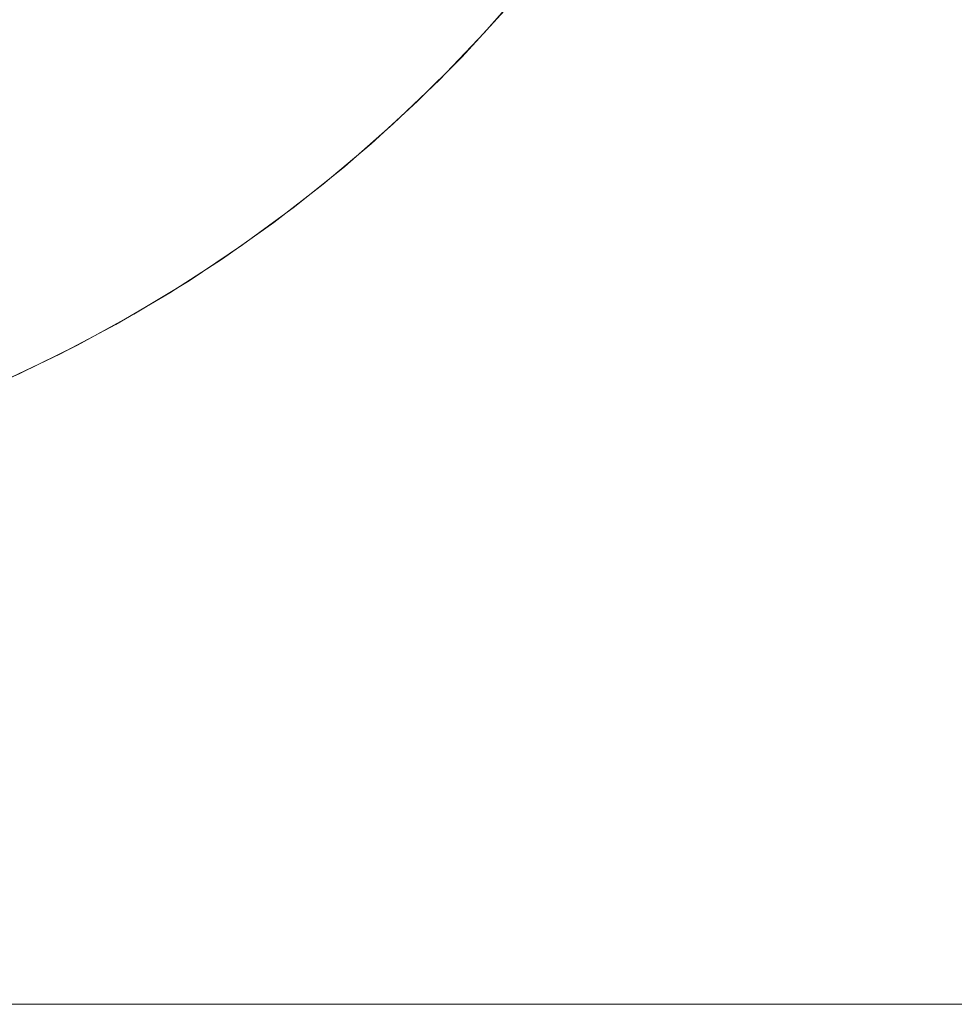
# Model space of a CAD drawing. Header units: centimetres. Extents: x -25.9 to 27.4, y 34.1 to 35.9.
# Tile 253 of 256: x 9.473 to 9.663, y 34.24 to 34.44. Entities that reach past the tile are written whole.
import ezdxf

# ---------------------------------------------------------------- set-up
doc = ezdxf.new("R2010")
doc.units = ezdxf.units.CM
doc.header["$LTSCALE"] = 2.54
doc.layers.add('Lucido design-1', color=7, linetype='Continuous')

# ---------------------------------------------------------------- blocks, each defined once
blk = doc.blocks.new('Gruppo-5-1')
at = {"color": 7, "linetype": 'Continuous', "lineweight": 9}
for points in [[(-25.75346, 35.84011, -9.38199), (-25.75346, 34.24011, -9.38199), (27.34654, 34.24011, -9.38199), (27.34654, 35.84011, -9.38199)], [(-25.75346, 35.84011, -33.34875), (-25.75346, 34.24011, -33.34875), (27.34654, 34.24011, -33.34875), (27.34654, 35.84011, -33.34875)]]:
    blk.add_3dface(points, dxfattribs=at)
for points, invisible_edges in [([(27.34654, 35.84011, -34.14875), (27.34654, 34.24011, -34.14875), (9.59956, 34.47892, -34.14875), (9.60635, 34.49011, -34.14875)], 10), ([(27.34654, 35.84011, -10.18199), (27.34654, 34.24011, -10.18199), (9.64411, 34.60201, -10.18199), (9.64546, 34.61467, -10.18199)], 10), ([(9.64222, 34.58941, -10.18199), (9.64411, 34.60201, -10.18199), (27.34654, 34.24011, -10.18199)], 10), ([(27.34654, 34.24011, -10.18199), (9.63981, 34.57691, -10.18199), (9.64222, 34.58941, -10.18199)], 9), ([(27.34654, 34.24011, -10.18199), (9.63686, 34.56452, -10.18199), (9.63981, 34.57691, -10.18199)], 9), ([(27.34654, 34.24011, -10.18199), (9.63339, 34.55227, -10.18199), (9.63686, 34.56452, -10.18199)], 9), ([(9.6294, 34.54017, -10.18199), (9.63339, 34.55227, -10.18199), (27.34654, 34.24011, -10.18199)], 10), ([(27.34654, 34.24011, -10.18199), (9.62491, 34.52826, -10.18199), (9.6294, 34.54017, -10.18199)], 9), ([(27.34654, 34.24011, -10.18199), (9.61991, 34.51654, -10.18199), (9.62491, 34.52826, -10.18199)], 9), ([(9.61442, 34.50505, -10.18199), (9.61991, 34.51654, -10.18199), (27.34654, 34.24011, -10.18199)], 10), ([(27.34654, 34.24011, -10.18199), (9.60844, 34.4938, -10.18199), (9.61442, 34.50505, -10.18199)], 9), ([(9.602, 34.48282, -10.18199), (9.60844, 34.4938, -10.18199), (27.34654, 34.24011, -10.18199)], 10), ([(27.34654, 34.24011, -10.18199), (9.59509, 34.47212, -10.18199), (9.602, 34.48282, -10.18199)], 9), ([(9.59229, 34.46804, -34.14875), (9.59956, 34.47892, -34.14875), (27.34654, 34.24011, -34.14875)], 10), ([(27.34654, 34.24011, -10.18199), (9.58774, 34.46172, -10.18199), (9.59509, 34.47212, -10.18199)], 9), ([(9.58455, 34.45748, -34.14875), (9.59229, 34.46804, -34.14875), (27.34654, 34.24011, -34.14875)], 10), ([(9.57995, 34.45165, -10.18199), (9.58774, 34.46172, -10.18199), (27.34654, 34.24011, -10.18199)], 10), ([(27.34654, 34.24011, -34.14875), (9.57635, 34.44728, -34.14875), (9.58455, 34.45748, -34.14875)], 9), ([(9.55541, 34.44871, -34.14735), (9.54687, 34.43979, -34.14735), (9.544, 34.44265, -34.14658), (9.55242, 34.45146, -34.14658)], 15), ([(9.56537, 34.44752, -10.18163), (9.557, 34.43841, -10.18163), (9.55403, 34.44125, -10.18119), (9.56228, 34.45024, -10.18119)], 15), ([(9.57635, 34.44728, -34.14875), (9.56772, 34.43743, -34.14875), (9.56451, 34.44038, -34.14866), (9.57301, 34.45008, -34.14866)], 14), ([(27.34654, 34.24011, -10.18199), (9.57174, 34.44191, -10.18199), (9.57995, 34.45165, -10.18199)], 9), ([(9.49037, 34.44564, -10.16337), (9.48199, 34.43971, -10.16337), (9.48015, 34.44243, -10.16093), (9.48842, 34.44827, -10.16093)], 15), ([(9.49585, 34.44553, -34.13244), (9.48722, 34.4392, -34.13244), (9.48528, 34.44197, -34.13013), (9.49379, 34.44821, -34.13013)], 15), ([(9.50872, 34.44684, -34.13665), (9.50013, 34.43995, -34.13665), (9.49796, 34.44277, -34.13462), (9.50643, 34.44957, -34.13462)], 15), ([(9.52454, 34.44586, -34.14184), (9.5159, 34.43828, -34.14184), (9.51346, 34.44119, -34.14026), (9.52197, 34.44866, -34.14026)], 15), ([(9.53152, 34.44711, -10.17651), (9.52316, 34.43943, -10.17651), (9.52061, 34.44233, -10.17508), (9.52885, 34.4499, -10.17508)], 15), ([(9.54116, 34.4455, -34.14564), (9.53248, 34.43719, -34.14564), (9.5298, 34.44012, -34.14453), (9.53835, 34.44831, -34.14453)], 15), ([(9.54814, 34.44689, -10.17981), (9.53976, 34.43851, -10.17981), (9.53698, 34.44141, -10.17887), (9.54524, 34.44967, -10.17887)], 15), ([(9.55843, 34.44595, -34.14796), (9.54976, 34.43689, -34.14796), (9.54687, 34.43979, -34.14735), (9.55541, 34.44871, -34.14735)], 15), ([(9.47838, 34.44506, -10.15835), (9.46998, 34.43964, -10.15835), (9.46837, 34.44224, -10.15565), (9.47666, 34.44759, -10.15565)], 15), ([(9.4834, 34.44466, -34.12769), (9.47474, 34.43888, -34.12769), (9.47304, 34.44155, -34.12511), (9.48158, 34.44726, -34.12511)], 15), ([(9.50504, 34.44381, -10.16988), (9.49657, 34.43726, -10.16988), (9.49445, 34.44013, -10.16785), (9.5028, 34.44658, -10.16785)], 15), ([(9.51106, 34.44404, -34.13853), (9.50235, 34.43705, -34.13853), (9.50013, 34.43995, -34.13665), (9.50872, 34.44684, -34.13665)], 15), ([(9.5181, 34.44518, -10.1735), (9.50967, 34.43807, -10.1735), (9.50733, 34.44097, -10.17177), (9.51564, 34.44798, -10.17177)], 15), ([(9.53423, 34.44428, -10.17777), (9.52575, 34.43649, -10.17777), (9.52316, 34.43943, -10.17651), (9.53152, 34.44711, -10.17651)], 15), ([(9.55107, 34.44408, -10.18059), (9.54257, 34.43558, -10.18059), (9.53976, 34.43851, -10.17981), (9.54814, 34.44689, -10.17981)], 15), ([(9.56847, 34.44479, -10.1819), (9.55998, 34.43555, -10.1819), (9.557, 34.43841, -10.18163), (9.56537, 34.44752, -10.18163)], 15), ([(9.56772, 34.43743, -34.14875), (9.57635, 34.44728, -34.14875), (27.34654, 34.24011, -34.14875)], 10), ([(9.48015, 34.44243, -10.16093), (9.47164, 34.43693, -10.16093), (9.46998, 34.43964, -10.15835), (9.47838, 34.44506, -10.15835)], 15), ([(9.48528, 34.44197, -34.13013), (9.4765, 34.43611, -34.13013), (9.47474, 34.43888, -34.12769), (9.4834, 34.44466, -34.12769)], 15), ([(9.49238, 34.44292, -10.16568), (9.48388, 34.43691, -10.16568), (9.48199, 34.43971, -10.16337), (9.49037, 34.44564, -10.16337)], 15), ([(9.49796, 34.44277, -34.13462), (9.48921, 34.43636, -34.13462), (9.48722, 34.4392, -34.13244), (9.49585, 34.44553, -34.13244)], 15), ([(9.51346, 34.44119, -34.14026), (9.50462, 34.4341, -34.14026), (9.50235, 34.43705, -34.13853), (9.51106, 34.44404, -34.13853)], 15), ([(9.52061, 34.44233, -10.17508), (9.51206, 34.43512, -10.17508), (9.50967, 34.43807, -10.1735), (9.5181, 34.44518, -10.1735)], 15), ([(9.52715, 34.44301, -34.14327), (9.51838, 34.43532, -34.14327), (9.5159, 34.43828, -34.14184), (9.52454, 34.44586, -34.14184)], 15), ([(9.53698, 34.44141, -10.17887), (9.52838, 34.43351, -10.17887), (9.52575, 34.43649, -10.17777), (9.53423, 34.44428, -10.17777)], 15), ([(9.544, 34.44265, -34.14658), (9.5352, 34.43423, -34.14658), (9.53248, 34.43719, -34.14564), (9.54116, 34.4455, -34.14564)], 15), ([(9.55403, 34.44125, -10.18119), (9.5454, 34.43263, -10.18119), (9.54257, 34.43558, -10.18059), (9.55107, 34.44408, -10.18059)], 15), ([(9.56146, 34.44317, -34.14839), (9.55267, 34.43398, -34.14839), (9.54976, 34.43689, -34.14796), (9.55843, 34.44595, -34.14796)], 15), ([(9.57174, 34.44191, -10.18199), (9.56313, 34.43253, -10.18199), (9.55998, 34.43555, -10.1819), (9.56847, 34.44479, -10.1819)], 14), ([(9.48199, 34.43971, -10.16337), (9.47336, 34.43414, -10.16337), (9.47164, 34.43693, -10.16093), (9.48015, 34.44243, -10.16093)], 15), ([(9.49445, 34.44013, -10.16785), (9.48583, 34.43403, -10.16785), (9.48388, 34.43691, -10.16568), (9.49238, 34.44292, -10.16568)], 15), ([(9.50013, 34.43995, -34.13665), (9.49126, 34.43344, -34.13665), (9.48921, 34.43636, -34.13462), (9.49796, 34.44277, -34.13462)], 15), ([(9.50733, 34.44097, -10.17177), (9.49874, 34.43433, -10.17177), (9.49657, 34.43726, -10.16988), (9.50504, 34.44381, -10.16988)], 15), ([(9.52316, 34.43943, -10.17651), (9.51449, 34.43212, -10.17651), (9.51206, 34.43512, -10.17508), (9.52061, 34.44233, -10.17508)], 15), ([(9.5298, 34.44012, -34.14453), (9.5209, 34.43232, -34.14453), (9.51838, 34.43532, -34.14327), (9.52715, 34.44301, -34.14327)], 15), ([(9.54687, 34.43979, -34.14735), (9.53794, 34.43124, -34.14735), (9.5352, 34.43423, -34.14658), (9.544, 34.44265, -34.14658)], 15), ([(9.56451, 34.44038, -34.14866), (9.55559, 34.43106, -34.14866), (9.55267, 34.43398, -34.14839), (9.56146, 34.44317, -34.14839)], 15), ([(9.47474, 34.43888, -34.12769), (9.46584, 34.43347, -34.12769), (9.46426, 34.43622, -34.12511), (9.47304, 34.44155, -34.12511)], 15), ([(9.48722, 34.4392, -34.13244), (9.47832, 34.43326, -34.13244), (9.4765, 34.43611, -34.13013), (9.48528, 34.44197, -34.13013)], 15), ([(9.49657, 34.43726, -10.16988), (9.48782, 34.43108, -10.16988), (9.48583, 34.43403, -10.16785), (9.49445, 34.44013, -10.16785)], 15), ([(9.50967, 34.43807, -10.1735), (9.50095, 34.43133, -10.1735), (9.49874, 34.43433, -10.17177), (9.50733, 34.44097, -10.17177)], 15), ([(9.5159, 34.43828, -34.14184), (9.50693, 34.43108, -34.14184), (9.50462, 34.4341, -34.14026), (9.51346, 34.44119, -34.14026)], 15), ([(9.53248, 34.43719, -34.14564), (9.52345, 34.42927, -34.14564), (9.5209, 34.43232, -34.14453), (9.5298, 34.44012, -34.14453)], 15), ([(9.53976, 34.43851, -10.17981), (9.53103, 34.43049, -10.17981), (9.52838, 34.43351, -10.17887), (9.53698, 34.44141, -10.17887)], 15), ([(9.557, 34.43841, -10.18163), (9.54825, 34.42966, -10.18163), (9.5454, 34.43263, -10.18119), (9.55403, 34.44125, -10.18119)], 15), ([(9.56772, 34.43743, -34.14875), (9.55867, 34.42798, -34.14875), (9.55559, 34.43106, -34.14866), (9.56451, 34.44038, -34.14866)], 14), ([(9.56313, 34.43253, -10.18199), (9.57174, 34.44191, -10.18199), (27.34654, 34.24011, -10.18199)], 10), ([(9.4765, 34.43611, -34.13013), (9.46748, 34.43063, -34.13013), (9.46584, 34.43347, -34.12769), (9.47474, 34.43888, -34.12769)], 15), ([(9.48388, 34.43691, -10.16568), (9.47513, 34.43126, -10.16568), (9.47336, 34.43414, -10.16337), (9.48199, 34.43971, -10.16337)], 15), ([(9.48921, 34.43636, -34.13462), (9.48019, 34.43033, -34.13462), (9.47832, 34.43326, -34.13244), (9.48722, 34.4392, -34.13244)], 15), ([(9.50235, 34.43705, -34.13853), (9.49335, 34.43045, -34.13853), (9.49126, 34.43344, -34.13665), (9.50013, 34.43995, -34.13665)], 15), ([(9.51206, 34.43512, -10.17508), (9.50321, 34.42828, -10.17508), (9.50095, 34.43133, -10.1735), (9.50967, 34.43807, -10.1735)], 15), ([(9.51838, 34.43532, -34.14327), (9.50928, 34.42802, -34.14327), (9.50693, 34.43108, -34.14184), (9.5159, 34.43828, -34.14184)], 15), ([(9.52575, 34.43649, -10.17777), (9.51695, 34.42907, -10.17777), (9.51449, 34.43212, -10.17651), (9.52316, 34.43943, -10.17651)], 15), ([(9.54257, 34.43558, -10.18059), (9.53371, 34.42744, -10.18059), (9.53103, 34.43049, -10.17981), (9.53976, 34.43851, -10.17981)], 15), ([(9.54976, 34.43689, -34.14796), (9.5407, 34.42822, -34.14796), (9.53794, 34.43124, -34.14735), (9.54687, 34.43979, -34.14735)], 15), ([(9.55998, 34.43555, -10.1819), (9.5511, 34.42667, -10.1819), (9.54825, 34.42966, -10.18163), (9.557, 34.43841, -10.18163)], 15), ([(9.47336, 34.43414, -10.16337), (9.46451, 34.42894, -10.16337), (9.46291, 34.43181, -10.16093), (9.47164, 34.43693, -10.16093)], 15), ([(9.47832, 34.43326, -34.13244), (9.46917, 34.42771, -34.13244), (9.46748, 34.43063, -34.13013), (9.4765, 34.43611, -34.13013)], 15), ([(9.48583, 34.43403, -10.16785), (9.47696, 34.4283, -10.16785), (9.47513, 34.43126, -10.16568), (9.48388, 34.43691, -10.16568)], 15), ([(9.49126, 34.43344, -34.13665), (9.4821, 34.42732, -34.13665), (9.48019, 34.43033, -34.13462), (9.48921, 34.43636, -34.13462)], 15), ([(9.49874, 34.43433, -10.17177), (9.48987, 34.42805, -10.17177), (9.48782, 34.43108, -10.16988), (9.49657, 34.43726, -10.16988)], 15), ([(9.50462, 34.4341, -34.14026), (9.49548, 34.4274, -34.14026), (9.49335, 34.43045, -34.13853), (9.50235, 34.43705, -34.13853)], 15), ([(9.52838, 34.43351, -10.17887), (9.51944, 34.42597, -10.17887), (9.51695, 34.42907, -10.17777), (9.52575, 34.43649, -10.17777)], 15), ([(9.5352, 34.43423, -34.14658), (9.52604, 34.4262, -34.14658), (9.52345, 34.42927, -34.14564), (9.53248, 34.43719, -34.14564)], 15), ([(9.55267, 34.43398, -34.14839), (9.54348, 34.42519, -34.14839), (9.5407, 34.42822, -34.14796), (9.54976, 34.43689, -34.14796)], 15), ([(27.34654, 34.24011, -34.14875), (9.55867, 34.42798, -34.14875), (9.56772, 34.43743, -34.14875)], 9), ([(9.47513, 34.43126, -10.16568), (9.46615, 34.42599, -10.16568), (9.46451, 34.42894, -10.16337), (9.47336, 34.43414, -10.16337)], 15), ([(9.48782, 34.43108, -10.16988), (9.47882, 34.42527, -10.16988), (9.47696, 34.4283, -10.16785), (9.48583, 34.43403, -10.16785)], 15), ([(9.50095, 34.43133, -10.1735), (9.49195, 34.42497, -10.1735), (9.48987, 34.42805, -10.17177), (9.49874, 34.43433, -10.17177)], 15), ([(9.50693, 34.43108, -34.14184), (9.49766, 34.42429, -34.14184), (9.49548, 34.4274, -34.14026), (9.50462, 34.4341, -34.14026)], 15), ([(9.51449, 34.43212, -10.17651), (9.50551, 34.42518, -10.17651), (9.50321, 34.42828, -10.17508), (9.51206, 34.43512, -10.17508)], 15), ([(9.5209, 34.43232, -34.14453), (9.51167, 34.42491, -34.14453), (9.50928, 34.42802, -34.14327), (9.51838, 34.43532, -34.14327)], 15), ([(9.53794, 34.43124, -34.14735), (9.52864, 34.42309, -34.14735), (9.52604, 34.4262, -34.14658), (9.5352, 34.43423, -34.14658)], 15), ([(9.5454, 34.43263, -10.18119), (9.53641, 34.42437, -10.18119), (9.53371, 34.42744, -10.18059), (9.54257, 34.43558, -10.18059)], 15), ([(9.56313, 34.43253, -10.18199), (9.55412, 34.42353, -10.18199), (9.5511, 34.42667, -10.1819), (9.55998, 34.43555, -10.1819)], 14), ([(9.48019, 34.43033, -34.13462), (9.47091, 34.4247, -34.13462), (9.46917, 34.42771, -34.13244), (9.47832, 34.43326, -34.13244)], 15), ([(9.49335, 34.43045, -34.13853), (9.48406, 34.42425, -34.13853), (9.4821, 34.42732, -34.13665), (9.49126, 34.43344, -34.13665)], 15), ([(9.51695, 34.42907, -10.17777), (9.50784, 34.42202, -10.17777), (9.50551, 34.42518, -10.17651), (9.51449, 34.43212, -10.17651)], 15), ([(9.52345, 34.42927, -34.14564), (9.51409, 34.42176, -34.14564), (9.51167, 34.42491, -34.14453), (9.5209, 34.43232, -34.14453)], 15), ([(9.53103, 34.43049, -10.17981), (9.52197, 34.42285, -10.17981), (9.51944, 34.42597, -10.17887), (9.52838, 34.43351, -10.17887)], 15), ([(9.54825, 34.42966, -10.18163), (9.53913, 34.42129, -10.18163), (9.53641, 34.42437, -10.18119), (9.5454, 34.43263, -10.18119)], 15), ([(9.55559, 34.43106, -34.14866), (9.54627, 34.42214, -34.14866), (9.54348, 34.42519, -34.14839), (9.55267, 34.43398, -34.14839)], 15), ([(27.34654, 34.24011, -10.18199), (9.55412, 34.42353, -10.18199), (9.56313, 34.43253, -10.18199)], 9), ([(9.47696, 34.4283, -10.16785), (9.46785, 34.42296, -10.16785), (9.46615, 34.42599, -10.16568), (9.47513, 34.43126, -10.16568)], 15), ([(9.4821, 34.42732, -34.13665), (9.47269, 34.42161, -34.13665), (9.47091, 34.4247, -34.13462), (9.48019, 34.43033, -34.13462)], 15), ([(9.48987, 34.42805, -10.17177), (9.48074, 34.42216, -10.17177), (9.47882, 34.42527, -10.16988), (9.48782, 34.43108, -10.16988)], 15), ([(9.49548, 34.4274, -34.14026), (9.48606, 34.4211, -34.14026), (9.48406, 34.42425, -34.13853), (9.49335, 34.43045, -34.13853)], 15), ([(9.50321, 34.42828, -10.17508), (9.49408, 34.42182, -10.17508), (9.49195, 34.42497, -10.1735), (9.50095, 34.43133, -10.1735)], 15), ([(9.50928, 34.42802, -34.14327), (9.49988, 34.42112, -34.14327), (9.49766, 34.42429, -34.14184), (9.50693, 34.43108, -34.14184)], 15), ([(9.53371, 34.42744, -10.18059), (9.52452, 34.41969, -10.18059), (9.52197, 34.42285, -10.17981), (9.53103, 34.43049, -10.17981)], 15), ([(9.5407, 34.42822, -34.14796), (9.53127, 34.41996, -34.14796), (9.52864, 34.42309, -34.14735), (9.53794, 34.43124, -34.14735)], 15), ([(9.55867, 34.42798, -34.14875), (9.54922, 34.41893, -34.14875), (9.54627, 34.42214, -34.14866), (9.55559, 34.43106, -34.14866)], 14), ([(9.47882, 34.42527, -10.16988), (9.46959, 34.41985, -10.16988), (9.46785, 34.42296, -10.16785), (9.47696, 34.4283, -10.16785)], 15), ([(9.49195, 34.42497, -10.1735), (9.48269, 34.41899, -10.1735), (9.48074, 34.42216, -10.17177), (9.48987, 34.42805, -10.17177)], 15), ([(9.50551, 34.42518, -10.17651), (9.49624, 34.41862, -10.17651), (9.49408, 34.42182, -10.17508), (9.50321, 34.42828, -10.17508)], 15), ([(9.51167, 34.42491, -34.14453), (9.50213, 34.41791, -34.14453), (9.49988, 34.42112, -34.14327), (9.50928, 34.42802, -34.14327)], 15), ([(9.51944, 34.42597, -10.17887), (9.5102, 34.41883, -10.17887), (9.50784, 34.42202, -10.17777), (9.51695, 34.42907, -10.17777)], 15), ([(9.52604, 34.4262, -34.14658), (9.51653, 34.41857, -34.14658), (9.51409, 34.42176, -34.14564), (9.52345, 34.42927, -34.14564)], 15), ([(9.54348, 34.42519, -34.14839), (9.53392, 34.4168, -34.14839), (9.53127, 34.41996, -34.14796), (9.5407, 34.42822, -34.14796)], 15), ([(9.5511, 34.42667, -10.1819), (9.54186, 34.41818, -10.1819), (9.53913, 34.42129, -10.18163), (9.54825, 34.42966, -10.18163)], 15), ([(9.48406, 34.42425, -34.13853), (9.47452, 34.41845, -34.13853), (9.47269, 34.42161, -34.13665), (9.4821, 34.42732, -34.13665)], 15), ([(9.49766, 34.42429, -34.14184), (9.4881, 34.4179, -34.14184), (9.48606, 34.4211, -34.14026), (9.49548, 34.4274, -34.14026)], 15), ([(9.52864, 34.42309, -34.14735), (9.519, 34.41535, -34.14735), (9.51653, 34.41857, -34.14658), (9.52604, 34.4262, -34.14658)], 15), ([(9.53641, 34.42437, -10.18119), (9.52709, 34.41651, -10.18119), (9.52452, 34.41969, -10.18059), (9.53371, 34.42744, -10.18059)], 15), ([(9.55412, 34.42353, -10.18199), (9.54474, 34.41491, -10.18199), (9.54186, 34.41818, -10.1819), (9.5511, 34.42667, -10.1819)], 14), ([(27.34654, 34.24011, -34.14875), (9.54922, 34.41893, -34.14875), (9.55867, 34.42798, -34.14875)], 9), ([(9.48074, 34.42216, -10.17177), (9.47137, 34.41666, -10.17177), (9.46959, 34.41985, -10.16988), (9.47882, 34.42527, -10.16988)], 15), ([(9.48606, 34.4211, -34.14026), (9.47638, 34.41523, -34.14026), (9.47452, 34.41845, -34.13853), (9.48406, 34.42425, -34.13853)], 15), ([(9.49408, 34.42182, -10.17508), (9.48468, 34.41576, -10.17508), (9.48269, 34.41899, -10.1735), (9.49195, 34.42497, -10.1735)], 15), ([(9.49988, 34.42112, -34.14327), (9.49018, 34.41464, -34.14327), (9.4881, 34.4179, -34.14184), (9.49766, 34.42429, -34.14184)], 15), ([(9.50784, 34.42202, -10.17777), (9.49844, 34.41537, -10.17777), (9.49624, 34.41862, -10.17651), (9.50551, 34.42518, -10.17651)], 15), ([(9.51409, 34.42176, -34.14564), (9.5044, 34.41466, -34.14564), (9.50213, 34.41791, -34.14453), (9.51167, 34.42491, -34.14453)], 15), ([(9.52197, 34.42285, -10.17981), (9.51259, 34.4156, -10.17981), (9.5102, 34.41883, -10.17887), (9.51944, 34.42597, -10.17887)], 15), ([(9.53913, 34.42129, -10.18163), (9.52967, 34.41331, -10.18163), (9.52709, 34.41651, -10.18119), (9.53641, 34.42437, -10.18119)], 15), ([(9.54627, 34.42214, -34.14866), (9.53657, 34.41364, -34.14866), (9.53392, 34.4168, -34.14839), (9.54348, 34.42519, -34.14839)], 15), ([(9.48269, 34.41899, -10.1735), (9.47318, 34.41341, -10.1735), (9.47137, 34.41666, -10.17177), (9.48074, 34.42216, -10.17177)], 15), ([(9.5102, 34.41883, -10.17887), (9.50066, 34.41208, -10.17887), (9.49844, 34.41537, -10.17777), (9.50784, 34.42202, -10.17777)], 15), ([(9.52452, 34.41969, -10.18059), (9.515, 34.41234, -10.18059), (9.51259, 34.4156, -10.17981), (9.52197, 34.42285, -10.17981)], 15), ([(9.53127, 34.41996, -34.14796), (9.52149, 34.41211, -34.14796), (9.519, 34.41535, -34.14735), (9.52864, 34.42309, -34.14735)], 15), ([(9.54922, 34.41893, -34.14875), (9.53938, 34.4103, -34.14875), (9.53657, 34.41364, -34.14866), (9.54627, 34.42214, -34.14866)], 14), ([(9.54474, 34.41491, -10.18199), (9.55412, 34.42353, -10.18199), (27.34654, 34.24011, -10.18199)], 10), ([(9.47452, 34.41845, -34.13853), (9.46473, 34.41308, -34.13853), (9.46304, 34.41632, -34.13665), (9.47269, 34.42161, -34.13665)], 15), ([(9.4881, 34.4179, -34.14184), (9.47828, 34.41194, -34.14184), (9.47638, 34.41523, -34.14026), (9.48606, 34.4211, -34.14026)], 15), ([(9.49624, 34.41862, -10.17651), (9.48671, 34.41247, -10.17651), (9.48468, 34.41576, -10.17508), (9.49408, 34.42182, -10.17508)], 15), ([(9.50213, 34.41791, -34.14453), (9.49229, 34.41134, -34.14453), (9.49018, 34.41464, -34.14327), (9.49988, 34.42112, -34.14327)], 15), ([(9.51653, 34.41857, -34.14658), (9.50671, 34.41137, -34.14658), (9.5044, 34.41466, -34.14564), (9.51409, 34.42176, -34.14564)], 15), ([(9.54186, 34.41818, -10.1819), (9.53227, 34.41009, -10.1819), (9.52967, 34.41331, -10.18163), (9.53913, 34.42129, -10.18163)], 15), ([(9.47638, 34.41523, -34.14026), (9.46645, 34.40978, -34.14026), (9.46473, 34.41308, -34.13853), (9.47452, 34.41845, -34.13853)], 15), ([(9.48468, 34.41576, -10.17508), (9.47503, 34.4101, -10.17508), (9.47318, 34.41341, -10.1735), (9.48269, 34.41899, -10.1735)], 15), ([(9.49844, 34.41537, -10.17777), (9.48876, 34.40913, -10.17777), (9.48671, 34.41247, -10.17651), (9.49624, 34.41862, -10.17651)], 15), ([(9.51259, 34.4156, -10.17981), (9.50291, 34.40875, -10.17981), (9.50066, 34.41208, -10.17887), (9.5102, 34.41883, -10.17887)], 15), ([(9.519, 34.41535, -34.14735), (9.50904, 34.40804, -34.14735), (9.50671, 34.41137, -34.14658), (9.51653, 34.41857, -34.14658)], 15), ([(9.52709, 34.41651, -10.18119), (9.51743, 34.40905, -10.18119), (9.515, 34.41234, -10.18059), (9.52452, 34.41969, -10.18059)], 15), ([(9.53392, 34.4168, -34.14839), (9.524, 34.40884, -34.14839), (9.52149, 34.41211, -34.14796), (9.53127, 34.41996, -34.14796)], 15), ([(9.54474, 34.41491, -10.18199), (9.53501, 34.4067, -10.18199), (9.53227, 34.41009, -10.1819), (9.54186, 34.41818, -10.1819)], 14), ([(9.53938, 34.4103, -34.14875), (9.54922, 34.41893, -34.14875), (27.34654, 34.24011, -34.14875)], 10), ([(9.49018, 34.41464, -34.14327), (9.48021, 34.40859, -34.14327), (9.47828, 34.41194, -34.14184), (9.4881, 34.4179, -34.14184)], 15), ([(9.5044, 34.41466, -34.14564), (9.49442, 34.40799, -34.14564), (9.49229, 34.41134, -34.14453), (9.50213, 34.41791, -34.14453)], 15), ([(9.52967, 34.41331, -10.18163), (9.51988, 34.40574, -10.18163), (9.51743, 34.40905, -10.18119), (9.52709, 34.41651, -10.18119)], 15), ([(9.53657, 34.41364, -34.14866), (9.52651, 34.40556, -34.14866), (9.524, 34.40884, -34.14839), (9.53392, 34.4168, -34.14839)], 15), ([(9.47828, 34.41194, -34.14184), (9.4682, 34.40641, -34.14184), (9.46645, 34.40978, -34.14026), (9.47638, 34.41523, -34.14026)], 15), ([(9.48671, 34.41247, -10.17651), (9.47692, 34.40672, -10.17651), (9.47503, 34.4101, -10.17508), (9.48468, 34.41576, -10.17508)], 15), ([(9.49229, 34.41134, -34.14453), (9.48217, 34.4052, -34.14453), (9.48021, 34.40859, -34.14327), (9.49018, 34.41464, -34.14327)], 15), ([(9.50066, 34.41208, -10.17887), (9.49084, 34.40575, -10.17887), (9.48876, 34.40913, -10.17777), (9.49844, 34.41537, -10.17777)], 15), ([(9.50671, 34.41137, -34.14658), (9.49658, 34.4046, -34.14658), (9.49442, 34.40799, -34.14564), (9.5044, 34.41466, -34.14564)], 15), ([(9.515, 34.41234, -10.18059), (9.50518, 34.40539, -10.18059), (9.50291, 34.40875, -10.17981), (9.51259, 34.4156, -10.17981)], 15), ([(9.52149, 34.41211, -34.14796), (9.51138, 34.40469, -34.14796), (9.50904, 34.40804, -34.14735), (9.519, 34.41535, -34.14735)], 15), ([(9.53501, 34.4067, -10.18199), (9.54474, 34.41491, -10.18199), (27.34654, 34.24011, -10.18199)], 10), ([(9.47503, 34.4101, -10.17508), (9.46516, 34.40485, -10.17508), (9.46345, 34.40824, -10.1735), (9.47318, 34.41341, -10.1735)], 15), ([(9.48876, 34.40913, -10.17777), (9.47883, 34.4033, -10.17777), (9.47692, 34.40672, -10.17651), (9.48671, 34.41247, -10.17651)], 15), ([(9.50291, 34.40875, -10.17981), (9.49295, 34.40233, -10.17981), (9.49084, 34.40575, -10.17887), (9.50066, 34.41208, -10.17887)], 15), ([(9.51743, 34.40905, -10.18119), (9.50747, 34.402, -10.18119), (9.50518, 34.40539, -10.18059), (9.515, 34.41234, -10.18059)], 15), ([(9.524, 34.40884, -34.14839), (9.51374, 34.40132, -34.14839), (9.51138, 34.40469, -34.14796), (9.52149, 34.41211, -34.14796)], 15), ([(9.53227, 34.41009, -10.1819), (9.52234, 34.40242, -10.1819), (9.51988, 34.40574, -10.18163), (9.52967, 34.41331, -10.18163)], 15), ([(9.53938, 34.4103, -34.14875), (9.52917, 34.40211, -34.14875), (9.52651, 34.40556, -34.14866), (9.53657, 34.41364, -34.14866)], 14), ([(9.47692, 34.40672, -10.17651), (9.4669, 34.4014, -10.17651), (9.46516, 34.40485, -10.17508), (9.47503, 34.4101, -10.17508)], 15), ([(9.48021, 34.40859, -34.14327), (9.46998, 34.40298, -34.14327), (9.4682, 34.40641, -34.14184), (9.47828, 34.41194, -34.14184)], 15), ([(9.49442, 34.40799, -34.14564), (9.48415, 34.40176, -34.14564), (9.48217, 34.4052, -34.14453), (9.49229, 34.41134, -34.14453)], 15), ([(9.50904, 34.40804, -34.14735), (9.49876, 34.40118, -34.14735), (9.49658, 34.4046, -34.14658), (9.50671, 34.41137, -34.14658)], 15), ([(9.53501, 34.4067, -10.18199), (9.52493, 34.39891, -10.18199), (9.52234, 34.40242, -10.1819), (9.53227, 34.41009, -10.1819)], 14), ([(27.34654, 34.24011, -34.14875), (9.52917, 34.40211, -34.14875), (9.53938, 34.4103, -34.14875)], 9), ([(9.48217, 34.4052, -34.14453), (9.47179, 34.39951, -34.14453), (9.46998, 34.40298, -34.14327), (9.48021, 34.40859, -34.14327)], 15), ([(9.49084, 34.40575, -10.17887), (9.48077, 34.39983, -10.17887), (9.47883, 34.4033, -10.17777), (9.48876, 34.40913, -10.17777)], 15), ([(9.50518, 34.40539, -10.18059), (9.49508, 34.39887, -10.18059), (9.49295, 34.40233, -10.17981), (9.50291, 34.40875, -10.17981)], 15), ([(9.51138, 34.40469, -34.14796), (9.50096, 34.39773, -34.14796), (9.49876, 34.40118, -34.14735), (9.50904, 34.40804, -34.14735)], 15), ([(9.51988, 34.40574, -10.18163), (9.50978, 34.3986, -10.18163), (9.50747, 34.402, -10.18119), (9.51743, 34.40905, -10.18119)], 15), ([(9.52651, 34.40556, -34.14866), (9.51611, 34.39794, -34.14866), (9.51374, 34.40132, -34.14839), (9.524, 34.40884, -34.14839)], 15), ([(9.47883, 34.4033, -10.17777), (9.46866, 34.3979, -10.17777), (9.4669, 34.4014, -10.17651), (9.47692, 34.40672, -10.17651)], 15), ([(9.49658, 34.4046, -34.14658), (9.48616, 34.39828, -34.14658), (9.48415, 34.40176, -34.14564), (9.49442, 34.40799, -34.14564)], 15), ([(27.34654, 34.24011, -10.18199), (9.52493, 34.39891, -10.18199), (9.53501, 34.4067, -10.18199)], 9), ([(9.48415, 34.40176, -34.14564), (9.47363, 34.39598, -34.14564), (9.47179, 34.39951, -34.14453), (9.48217, 34.4052, -34.14453)], 15), ([(9.49295, 34.40233, -10.17981), (9.48273, 34.39633, -10.17981), (9.48077, 34.39983, -10.17887), (9.49084, 34.40575, -10.17887)], 15), ([(9.49876, 34.40118, -34.14735), (9.48819, 34.39476, -34.14735), (9.48616, 34.39828, -34.14658), (9.49658, 34.4046, -34.14658)], 15), ([(9.50747, 34.402, -10.18119), (9.49722, 34.39539, -10.18119), (9.49508, 34.39887, -10.18059), (9.50518, 34.40539, -10.18059)], 15), ([(9.51374, 34.40132, -34.14839), (9.50317, 34.39426, -34.14839), (9.50096, 34.39773, -34.14796), (9.51138, 34.40469, -34.14796)], 15), ([(9.52234, 34.40242, -10.1819), (9.51209, 34.39517, -10.1819), (9.50978, 34.3986, -10.18163), (9.51988, 34.40574, -10.18163)], 15), ([(9.52917, 34.40211, -34.14875), (9.51861, 34.39437, -34.14875), (9.51611, 34.39794, -34.14866), (9.52651, 34.40556, -34.14866)], 14), ([(9.48077, 34.39983, -10.17887), (9.47045, 34.39435, -10.17887), (9.46866, 34.3979, -10.17777), (9.47883, 34.4033, -10.17777)], 15), ([(9.49508, 34.39887, -10.18059), (9.48471, 34.39278, -10.18059), (9.48273, 34.39633, -10.17981), (9.49295, 34.40233, -10.17981)], 15), ([(9.50978, 34.3986, -10.18163), (9.49938, 34.39188, -10.18163), (9.49722, 34.39539, -10.18119), (9.50747, 34.402, -10.18119)], 15), ([(9.52493, 34.39891, -10.18199), (9.51453, 34.39156, -10.18199), (9.51209, 34.39517, -10.1819), (9.52234, 34.40242, -10.1819)], 14), ([(9.51861, 34.39437, -34.14875), (9.52917, 34.40211, -34.14875), (27.34654, 34.24011, -34.14875)], 10), ([(9.48616, 34.39828, -34.14658), (9.47548, 34.39242, -34.14658), (9.47363, 34.39598, -34.14564), (9.48415, 34.40176, -34.14564)], 15), ([(9.50096, 34.39773, -34.14796), (9.49024, 34.39122, -34.14796), (9.48819, 34.39476, -34.14735), (9.49876, 34.40118, -34.14735)], 15), ([(9.51611, 34.39794, -34.14866), (9.50539, 34.39077, -34.14866), (9.50317, 34.39426, -34.14839), (9.51374, 34.40132, -34.14839)], 15), ([(9.47363, 34.39598, -34.14564), (9.46286, 34.39067, -34.14564), (9.46118, 34.39427, -34.14453), (9.47179, 34.39951, -34.14453)], 15), ([(9.48273, 34.39633, -10.17981), (9.47226, 34.39077, -10.17981), (9.47045, 34.39435, -10.17887), (9.48077, 34.39983, -10.17887)], 15), ([(9.48819, 34.39476, -34.14735), (9.47736, 34.38882, -34.14735), (9.47548, 34.39242, -34.14658), (9.48616, 34.39828, -34.14658)], 15), ([(9.49722, 34.39539, -10.18119), (9.4867, 34.38921, -10.18119), (9.48471, 34.39278, -10.18059), (9.49508, 34.39887, -10.18059)], 15), ([(9.51209, 34.39517, -10.1819), (9.50155, 34.38837, -10.1819), (9.49938, 34.39188, -10.18163), (9.50978, 34.3986, -10.18163)], 15), ([(9.51453, 34.39156, -10.18199), (9.52493, 34.39891, -10.18199), (27.34654, 34.24011, -10.18199)], 10), ([(9.48471, 34.39278, -10.18059), (9.47408, 34.38714, -10.18059), (9.47226, 34.39077, -10.17981), (9.48273, 34.39633, -10.17981)], 15), ([(9.50317, 34.39426, -34.14839), (9.49229, 34.38766, -34.14839), (9.49024, 34.39122, -34.14796), (9.50096, 34.39773, -34.14796)], 15), ([(9.51861, 34.39437, -34.14875), (9.50773, 34.38709, -34.14875), (9.50539, 34.39077, -34.14866), (9.51611, 34.39794, -34.14866)], 14), ([(9.47548, 34.39242, -34.14658), (9.46455, 34.38703, -34.14658), (9.46286, 34.39067, -34.14564), (9.47363, 34.39598, -34.14564)], 15), ([(9.49024, 34.39122, -34.14796), (9.47924, 34.38519, -34.14796), (9.47736, 34.38882, -34.14735), (9.48819, 34.39476, -34.14735)], 15), ([(9.49938, 34.39188, -10.18163), (9.48871, 34.38562, -10.18163), (9.4867, 34.38921, -10.18119), (9.49722, 34.39539, -10.18119)], 15), ([(9.50539, 34.39077, -34.14866), (9.49436, 34.38408, -34.14866), (9.49229, 34.38766, -34.14839), (9.50317, 34.39426, -34.14839)], 15), ([(9.51453, 34.39156, -10.18199), (9.50383, 34.38465, -10.18199), (9.50155, 34.38837, -10.1819), (9.51209, 34.39517, -10.1819)], 14), ([(27.34654, 34.24011, -34.14875), (9.50773, 34.38709, -34.14875), (9.51861, 34.39437, -34.14875)], 9), ([(9.47736, 34.38882, -34.14735), (9.46627, 34.38335, -34.14735), (9.46455, 34.38703, -34.14658), (9.47548, 34.39242, -34.14658)], 15), ([(9.4867, 34.38921, -10.18119), (9.47593, 34.38349, -10.18119), (9.47408, 34.38714, -10.18059), (9.48471, 34.39278, -10.18059)], 15), ([(9.47408, 34.38714, -10.18059), (9.46323, 34.38196, -10.18059), (9.46156, 34.38565, -10.17981), (9.47226, 34.39077, -10.17981)], 15), ([(9.49229, 34.38766, -34.14839), (9.48114, 34.38154, -34.14839), (9.47924, 34.38519, -34.14796), (9.49024, 34.39122, -34.14796)], 15), ([(9.50155, 34.38837, -10.1819), (9.49072, 34.38201, -10.1819), (9.48871, 34.38562, -10.18163), (9.49938, 34.39188, -10.18163)], 15), ([(9.50773, 34.38709, -34.14875), (9.49654, 34.3803, -34.14875), (9.49436, 34.38408, -34.14866), (9.50539, 34.39077, -34.14866)], 14), ([(9.50383, 34.38465, -10.18199), (9.51453, 34.39156, -10.18199), (27.34654, 34.24011, -10.18199)], 10), ([(9.47924, 34.38519, -34.14796), (9.468, 34.37965, -34.14796), (9.46627, 34.38335, -34.14735), (9.47736, 34.38882, -34.14735)], 15), ([(9.48871, 34.38562, -10.18163), (9.47778, 34.37982, -10.18163), (9.47593, 34.38349, -10.18119), (9.4867, 34.38921, -10.18119)], 15), ([(9.50383, 34.38465, -10.18199), (9.49285, 34.37821, -10.18199), (9.49072, 34.38201, -10.1819), (9.50155, 34.38837, -10.1819)], 14), ([(9.47593, 34.38349, -10.18119), (9.46492, 34.37823, -10.18119), (9.46323, 34.38196, -10.18059), (9.47408, 34.38714, -10.18059)], 15), ([(9.49436, 34.38408, -34.14866), (9.48305, 34.37788, -34.14866), (9.48114, 34.38154, -34.14839), (9.49229, 34.38766, -34.14839)], 15), ([(9.49654, 34.3803, -34.14875), (9.50773, 34.38709, -34.14875), (27.34654, 34.24011, -34.14875)], 10), ([(9.48114, 34.38154, -34.14839), (9.46974, 34.37592, -34.14839), (9.468, 34.37965, -34.14796), (9.47924, 34.38519, -34.14796)], 15), ([(9.49072, 34.38201, -10.1819), (9.47964, 34.37613, -10.1819), (9.47778, 34.37982, -10.18163), (9.48871, 34.38562, -10.18163)], 15), ([(9.49654, 34.3803, -34.14875), (9.48506, 34.37401, -34.14875), (9.48305, 34.37788, -34.14866), (9.49436, 34.38408, -34.14866)], 14), ([(9.49285, 34.37821, -10.18199), (9.50383, 34.38465, -10.18199), (27.34654, 34.24011, -10.18199)], 10), ([(9.47778, 34.37982, -10.18163), (9.46661, 34.37448, -10.18163), (9.46492, 34.37823, -10.18119), (9.47593, 34.38349, -10.18119)], 15), ([(9.49285, 34.37821, -10.18199), (9.4816, 34.37223, -10.18199), (9.47964, 34.37613, -10.1819), (9.49072, 34.38201, -10.1819)], 14), ([(9.48305, 34.37788, -34.14866), (9.47148, 34.37217, -34.14866), (9.46974, 34.37592, -34.14839), (9.48114, 34.38154, -34.14839)], 15), ([(9.48506, 34.37401, -34.14875), (9.49654, 34.3803, -34.14875), (27.34654, 34.24011, -34.14875)], 10), ([(9.47964, 34.37613, -10.1819), (9.46831, 34.37072, -10.1819), (9.46661, 34.37448, -10.18163), (9.47778, 34.37982, -10.18163)], 15), ([(27.34654, 34.24011, -10.18199), (9.4816, 34.37223, -10.18199), (9.49285, 34.37821, -10.18199)], 9), ([(9.4816, 34.37223, -10.18199), (9.47011, 34.36674, -10.18199), (9.46831, 34.37072, -10.1819), (9.47964, 34.37613, -10.1819)], 14), ([(9.48506, 34.37401, -34.14875), (9.47333, 34.36822, -34.14875), (9.47148, 34.37217, -34.14866), (9.48305, 34.37788, -34.14866)], 14), ([(27.34654, 34.24011, -34.14875), (9.47333, 34.36822, -34.14875), (9.48506, 34.37401, -34.14875)], 9), ([(27.34654, 34.24011, -10.18199), (9.47011, 34.36674, -10.18199), (9.4816, 34.37223, -10.18199)], 9), ([(9.46135, 34.36295, -34.14875), (9.47333, 34.36822, -34.14875), (27.34654, 34.24011, -34.14875)], 10), ([(9.4584, 34.36175, -10.18199), (9.47011, 34.36674, -10.18199), (27.34654, 34.24011, -10.18199)], 10), ([(27.34654, 34.24011, -34.14875), (9.44915, 34.3582, -34.14875), (9.46135, 34.36295, -34.14875)], 9), ([(27.34654, 34.24011, -10.18199), (9.44648, 34.35725, -10.18199), (9.4584, 34.36175, -10.18199)], 9), ([(9.43675, 34.354, -34.14875), (9.44915, 34.3582, -34.14875), (27.34654, 34.24011, -34.14875)], 10), ([(27.34654, 34.24011, -10.18199), (9.43439, 34.35326, -10.18199), (9.44648, 34.35725, -10.18199)], 9), ([(9.42213, 34.34979, -10.18199), (9.43439, 34.35326, -10.18199), (27.34654, 34.24011, -10.18199)], 10), ([(27.34654, 34.24011, -34.14875), (9.42419, 34.35033, -34.14875), (9.43675, 34.354, -34.14875)], 9), ([(9.41147, 34.34722, -34.14875), (9.42419, 34.35033, -34.14875), (27.34654, 34.24011, -34.14875)], 10), ([(27.34654, 34.24011, -10.18199), (9.40974, 34.34685, -10.18199), (9.42213, 34.34979, -10.18199)], 9), ([(9.39724, 34.34443, -10.18199), (9.40974, 34.34685, -10.18199), (27.34654, 34.24011, -10.18199)], 10), ([(27.34654, 34.24011, -34.14875), (9.39863, 34.34467, -34.14875), (9.41147, 34.34722, -34.14875)], 9), ([(9.38465, 34.34254, -10.18199), (9.39724, 34.34443, -10.18199), (27.34654, 34.24011, -10.18199)], 10), ([(27.34654, 34.24011, -34.14875), (9.3857, 34.34268, -34.14875), (9.39863, 34.34467, -34.14875)], 9), ([(27.34654, 34.24011, -10.18199), (9.37198, 34.34119, -10.18199), (9.38465, 34.34254, -10.18199)], 9), ([(9.37269, 34.34125, -34.14875), (9.3857, 34.34268, -34.14875), (27.34654, 34.24011, -34.14875)], 10), ([(-7.75346, 34.34011, -10.18199), (9.34654, 34.34011, -10.18199), (27.34654, 34.24011, -10.18199), (-25.75346, 34.24011, -10.18199)], 10), ([(-7.75346, 34.34011, -34.14875), (9.34654, 34.34011, -34.14875), (27.34654, 34.24011, -34.14875), (-25.75346, 34.24011, -34.14875)], 10), ([(9.34654, 34.34011, -34.14875), (9.35963, 34.3404, -34.14875), (27.34654, 34.24011, -34.14875)], 10), ([(27.34654, 34.24011, -10.18199), (9.34654, 34.34011, -10.18199), (9.35927, 34.34038, -10.18199)], 9), ([(9.35927, 34.34038, -10.18199), (9.37198, 34.34119, -10.18199), (27.34654, 34.24011, -10.18199)], 10), ([(27.34654, 34.24011, -34.14875), (9.35963, 34.3404, -34.14875), (9.37269, 34.34125, -34.14875)], 9), ([(27.34654, 34.2362, -9.38207), (27.34654, 34.24011, -9.38199), (-25.75346, 34.24011, -9.38199), (-25.75346, 34.2362, -9.38207)], 8), ([(-25.75346, 34.23814, -10.18197), (-25.75346, 34.24011, -10.18199), (27.34654, 34.24011, -10.18199), (27.34654, 34.23814, -10.18197)], 8), ([(27.34654, 34.2362, -33.34883), (27.34654, 34.24011, -33.34875), (-25.75346, 34.24011, -33.34875), (-25.75346, 34.2362, -33.34883)], 8), ([(-25.75346, 34.23814, -34.14874), (-25.75346, 34.24011, -34.14875), (27.34654, 34.24011, -34.14875), (27.34654, 34.23814, -34.14874)], 8)]:
    blk.add_3dface(points, dxfattribs=dict(at, invisible_edges=invisible_edges))

msp = doc.modelspace()

# ---------------------------------------------------------------- block references
at = {"layer": 'Lucido design-1', "color": 7}
msp.add_blockref('Gruppo-5-1', (0, 0), dxfattribs=at)

doc.saveas('drawing.dxf')
